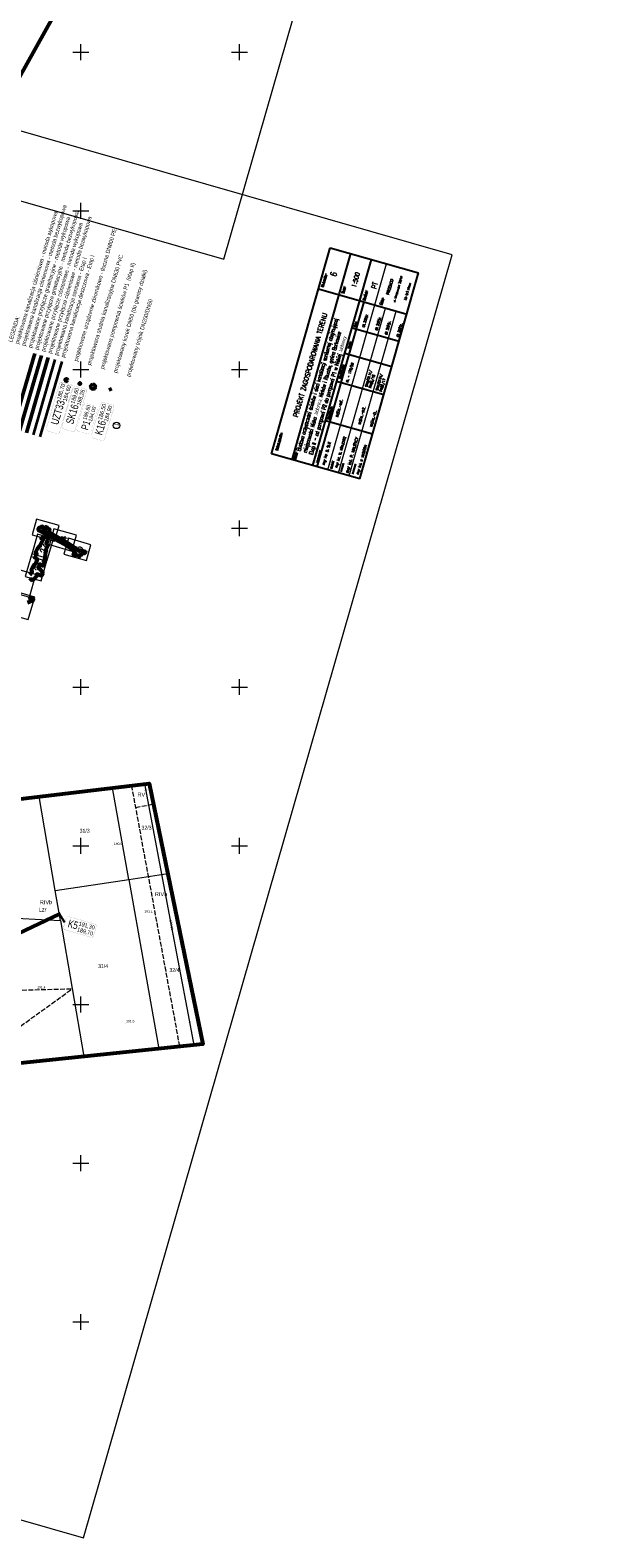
# Model space of a CAD drawing. Header units: metres. Extents: x 7482748 to 7484637, y 5684406 to 5687014.
# Tile 23 of 180: x 7483084 to 7483261, y 5684432 to 5684907. Entities that reach past the tile are written whole.
import ezdxf
from ezdxf.enums import TextEntityAlignment as Align
from ezdxf.lldxf.tags import DXFTag

# ---------------------------------------------------------------- set-up
doc = ezdxf.new("R2010")
doc.units = ezdxf.units.M
doc.header["$MEASUREMENT"] = 0
doc.linetypes.add('1', pattern=[1.5, 1, -0.5])
doc.linetypes.add('l217_500', pattern=[2, 1.5, -0.5])
for name, color, linetype, lineweight in [('.domiar', 250, 'Continuous', 9), ('.k deszczowa', 200, 'Continuous', 50), ('.ks gawitacja', 34, 'Continuous', 50), ('.ks tłoczny', 104, 'Continuous', 50), ('_Dzialki', 7, 'Continuous', 0), ('_Dzialki_opis', 7, 'Continuous', 0), ('_Kontury', 7, 'Continuous', 0), ('_Kontury_opis', 7, 'Continuous', 0), ('_Podzial_sekcyjny_krzyze', 7, '1', 13), ('_Szkic_arkuszy', 7, 'Continuous', 0), ('_Uzytki_opis', 7, 'Continuous', 0), ('_Zakres2', 7, 'Continuous', 0), ('RTPW01_P', 7, 'Continuous', 0), ('TABELKI', 7, 'Continuous', 25)]:
    doc.layers.add(name, color=color, linetype=linetype, lineweight=lineweight)
for name, color, linetype, lineweight, true_color in [('.przyłącza', 32, 'Continuous', 50, 0xbd5e00), ('GES__SUPS01_07P', 7, 'Continuous', 13, 0xff9100), ('GES__SUPT_pL', 7, 'Continuous', 13, 0xff9100)]:
    doc.layers.add(name, color=color, linetype=linetype, lineweight=lineweight, true_color=true_color)
doc.layers.add('_ramki_nieplotowane', color=7, linetype='Continuous', lineweight=0, plot=False)
doc.layers.add('GES__SUPS01_07G', color=7, linetype='Continuous', lineweight=13, true_color=0xff9100, transparency=0.25)
doc.layers.add('GES__SUPT_pT', color=7, linetype='Continuous', lineweight=13, true_color=0xff9100, transparency=0.25)
doc.layers.add('IS_Węzeł_sieci_kanalizacyjnej_-_opisy', color=7, linetype='Continuous')
doc.layers.add('RTPW01_G', color=7, linetype='Continuous', lineweight=13, transparency=0.25)
doc.styles.get("Standard").update_dxf_attribs({"font": 'simplex.shx', "width": 0.75})
doc.styles.add('STYL_ARIAL', font='simplex.shx', dxfattribs={"width": 0.75, "oblique": 0.1})
doc.styles.add('Style-Arial', font='arial.ttf')
doc.styles.add('Style-ITALIC_1250', font='ITALIC_1250.shx')
tags = doc.linetypes.add('SOLID', pattern=[10, 10, 0]).pattern_tags.tags
tags[6:7] = [DXFTag(74, 4), DXFTag(75, 0), DXFTag(340, '0'), DXFTag(46, 0.0), DXFTag(50, 0.0), DXFTag(44, 0.0), DXFTag(45, 0.0)]
tags[4:5] = [DXFTag(74, 4), DXFTag(75, 0), DXFTag(340, '0'), DXFTag(46, 0.0), DXFTag(50, 0.0), DXFTag(44, 0.0), DXFTag(45, 0.0)]

# ---------------------------------------------------------------- blocks, each defined once
blk = doc.blocks.new('SUPS01_3')
at = {"layer": 'GES__SUPS01_07P', "linetype": 'Continuous', "lineweight": 13}
h = blk.add_hatch(color=256, dxfattribs=at)
edge = h.paths.add_edge_path()
edge.add_arc((0, 0), 0.045, 0, 360)
blk = doc.blocks.new('RTPW01_4')
at = {"layer": 'RTPW01_P', "linetype": 'Continuous', "lineweight": 0}
h = blk.add_hatch(color=256, dxfattribs=at)
edge = h.paths.add_edge_path()
edge.add_arc((0, 0), 0.045, 0, 360)
blk = doc.blocks.new('RTPW01')
at = {"layer": 'RTPW01_P', "linetype": 'Continuous', "lineweight": 0}
h = blk.add_hatch(color=256, dxfattribs=at)
edge = h.paths.add_edge_path()
edge.add_arc((0, 0), 0.045, 0, 360)

msp = doc.modelspace()

# ---------------------------------------------------------------- linework, layer by layer
at = {"layer": '.domiar', "linetype": 'Continuous'}
for points in [[(7483177.73557, 5684768.41009), (7483196.2676, 5684833.32867)], [(7483181.09194, 5684767.45196), (7483195.91733, 5684819.38603)], [(7483184.4483, 5684766.49383), (7483199.27369, 5684818.4279)]]:
    msp.add_lwpolyline(points, dxfattribs=at)
msp.add_circle((7483111.24381, 5684782.41501), 1.02127, dxfattribs=at)
at = {"layer": '.k deszczowa', "linetype": 'Continuous', "lineweight": 35}
msp.add_lwpolyline([(7483087.26837, 5684778.85157), (7483094.13968, 5684802.58015)], dxfattribs=at)
at = {"layer": '.ks gawitacja', "linetype": 'Continuous'}
msp.add_ellipse((7483103.86344, 5684794.60635), major_axis=(-0.00472, 0.74999), ratio=1, dxfattribs=at)
at = {"layer": '.ks tłoczny', "linetype": 'Continuous'}
for points in [[(7483080.75095, 5684780.73888), (7483087.62225, 5684804.46746)], [(7483109.00189, 5684794.24756), (7483109.59623, 5684793.3018)], [(7482987.09823, 5684568.41682), (7482990.8934, 5684562.15445), (7482991.37758, 5684561.54357), (7483023.54013, 5684586.23329), (7483033.34, 5684600.04846), (7483093.24345, 5684628.46725)], [(7483093.01378, 5684628.91192), (7483093.47313, 5684628.02258)]]:
    msp.add_lwpolyline(points, dxfattribs=at)
at = {"layer": '.ks tłoczny', "color": 111, "linetype": 'Continuous', "true_color": 0x70ffb8}
msp.add_lwpolyline([(7483082.92368, 5684780.1097), (7483089.79499, 5684803.83828)], dxfattribs=at)
at = {"layer": '.ks tłoczny', "linetype": 'Continuous', "lineweight": 35}
msp.add_lwpolyline([(7483085.09603, 5684779.48064), (7483091.96733, 5684803.20921)], dxfattribs=at)
at = {"layer": '.ks tłoczny', "linetype": 'Continuous'}
msp.add_circle((7483095.45382, 5684796.71349), 0.4, dxfattribs=at)
at = {"layer": '.przyłącza', "color": 9, "linetype": 'Continuous', "true_color": 0xd19cc7}
msp.add_lwpolyline([(7483078.65614, 5684781.34549), (7483085.52745, 5684805.07407)], dxfattribs=at)
at = {"layer": '.przyłącza', "linetype": 'Continuous'}
msp.add_circle((7483099.72746, 5684795.59058), 0.25, dxfattribs=at)
at = {"layer": '_Dzialki', "color": 96, "linetype": 'Continuous', "true_color": 0x008000}
for p, q in [((7483115.1, 5684639.42), (7483110.01, 5684668.25)), ((7483091.97, 5684635.88), (7483086.88, 5684665.49)), ((7483091.97, 5684635.88), (7483115.1, 5684639.42)), ((7483115.1, 5684639.42), (7483127.37, 5684641.3)), ((7483115.1, 5684639.42), (7483124.53, 5684586.04)), ((7483093.59, 5684626.45), (7483091.97, 5684635.88)), ((7483052.82, 5684628.71), (7483093.59, 5684626.45)), ((7483093.59, 5684626.45), (7483100.96, 5684583.59))]:
    msp.add_line(p, q, dxfattribs=at)
at = {"layer": '_Kontury', "color": 96, "linetype": 'l217_500', "true_color": 0x008000}
msp.add_line((7483117.23, 5684662.08), (7483122.87, 5684663.13), dxfattribs=at)
at = {"layer": '_Kontury', "color": 96, "linetype": 'l217_500', "true_color": 0x008000, "flags": 128}
for points in [[(7483115.97, 5684668.97), (7483117.23, 5684662.08), (7483131.1, 5684586.72)], [(7483072.99, 5684587.34), (7483097.18, 5684604.84), (7483061.63, 5684603.96)]]:
    msp.add_lwpolyline(points, dxfattribs=at)
at = {"layer": '_Podzial_sekcyjny_krzyze', "linetype": 'Continuous'}
for p, q in [((7483100, 5684897.5), (7483100, 5684902.5)), ((7483150, 5684897.5), (7483150, 5684902.5)), ((7483097.5, 5684900), (7483102.5, 5684900)), ((7483147.5, 5684900), (7483152.5, 5684900)), ((7483097.5, 5684850), (7483102.5, 5684850)), ((7483100, 5684847.5), (7483100, 5684852.5)), ((7483100, 5684797.5), (7483100, 5684802.5)), ((7483150, 5684797.5), (7483150, 5684802.5)), ((7483097.5, 5684800), (7483102.5, 5684800)), ((7483147.5, 5684800), (7483152.5, 5684800)), ((7483147.5, 5684750), (7483152.5, 5684750)), ((7483150, 5684747.5), (7483150, 5684752.5)), ((7483100, 5684697.5), (7483100, 5684702.5)), ((7483150, 5684697.5), (7483150, 5684702.5)), ((7483097.5, 5684700), (7483102.5, 5684700)), ((7483147.5, 5684700), (7483152.5, 5684700)), ((7483097.5, 5684650), (7483102.5, 5684650)), ((7483100, 5684647.5), (7483100, 5684652.5)), ((7483147.5, 5684650), (7483152.5, 5684650)), ((7483150, 5684647.5), (7483150, 5684652.5)), ((7483100, 5684597.5), (7483100, 5684602.5)), ((7483097.5, 5684600), (7483102.5, 5684600)), ((7483097.5, 5684550), (7483102.5, 5684550)), ((7483100, 5684547.5), (7483100, 5684552.5)), ((7483100, 5684497.5), (7483100, 5684502.5)), ((7483097.5, 5684500), (7483102.5, 5684500))]:
    msp.add_line(p, q, dxfattribs=at)
at = {"layer": '_ramki_nieplotowane', "color": 3, "linetype": 'Continuous', "lineweight": 0, "flags": 128}
for points in [[(7482859.59, 5684916.76), (7483145.04, 5684834.73), (7483261.18, 5685238.87), (7482975.72, 5685320.9), (7482859.59, 5684916.76)], [(7482815.36, 5684514.04), (7483100.82, 5684432.01), (7483216.95, 5684836.15), (7482931.5, 5684918.18), (7482815.36, 5684514.04)]]:
    msp.add_lwpolyline(points, close=True, dxfattribs=at)
at = {"layer": '_Szkic_arkuszy', "color": 252, "linetype": 'Continuous', "lineweight": 53, "flags": 128}
for points in [[(7483083.97, 5684735.33), (7483084.26, 5684735.71), (7483084.51, 5684736.02), (7483084.7, 5684736.33), (7483084.54, 5684736.99), (7483085.27, 5684738.44), (7483085.97, 5684739.06), (7483086.39, 5684740.29), (7483085.57, 5684740.69), (7483086.17, 5684742), (7483085.81, 5684742.38), (7483086.45, 5684743.73), (7483087.14, 5684744.49), (7483087.65, 5684745.43), (7483087.82, 5684745.74), (7483088.18, 5684746.4), (7483087.56, 5684746.75), (7483088.1, 5684747.24), (7483088.52, 5684747.05), (7483088.75, 5684747.13), (7483089.11, 5684748.05), (7483086.94, 5684749.25), (7483086.82, 5684749.34), (7483086.74, 5684749.45), (7483086.69, 5684749.58), (7483086.67, 5684749.71), (7483086.69, 5684749.85), (7483086.74, 5684749.97), (7483086.82, 5684750.08), (7483086.93, 5684750.16), (7483087.06, 5684750.22), (7483087.19, 5684750.23), (7483087.27, 5684750.31), (7483087.4, 5684750.42), (7483087.62, 5684750.62), (7483087.88, 5684750.51), (7483088.43, 5684750.28), (7483088.19, 5684749.68), (7483088.96, 5684749.43), (7483089.24, 5684750.07), (7483090.17, 5684749.78), (7483090.05, 5684749.09), (7483090.01, 5684748.76), (7483090.03, 5684748.74), (7483092.43, 5684747.42), (7483095.44, 5684745.79), (7483095.48, 5684745.77), (7483095.65, 5684745.65), (7483099.38, 5684743.13), (7483099.93, 5684743.09), (7483100.45, 5684743), (7483100.68, 5684742.94), (7483101.43, 5684742.65), (7483101.54, 5684742.41), (7483101.54, 5684742.41), (7483101.41, 5684742.34), (7483101.03, 5684742.08), (7483100.81, 5684742.05), (7483100.37, 5684741.99), (7483100.26, 5684741.87), (7483100.11, 5684741.7), (7483100.09, 5684741.7), (7483099.88, 5684741.58), (7483099.83, 5684741.55), (7483099.73, 5684741.39), (7483099.71, 5684741.36), (7483099.6, 5684741.23), (7483099.59, 5684741.09), (7483099.47, 5684741.18), (7483099.32, 5684741.39), (7483099.22, 5684741.45), (7483099.11, 5684741.48), (7483098.97, 5684741.48), (7483097.97, 5684741.5), (7483097.74, 5684741.49), (7483097.99, 5684742.8), (7483095.07, 5684744.78), (7483094.92, 5684744.88), (7483091.93, 5684746.5), (7483090.04, 5684747.53), (7483089.68, 5684746.72), (7483089.49, 5684746.27), (7483089.13, 5684745.2), (7483089.66, 5684744.61), (7483089.64, 5684744.49), (7483089.02, 5684743.32), (7483089.14, 5684743.1), (7483088.97, 5684742.63), (7483088.76, 5684742.26), (7483088.96, 5684741.86), (7483088.78, 5684741.64), (7483088.62, 5684740.1), (7483088.23, 5684739.51), (7483088.59, 5684739.32), (7483088.42, 5684738.92), (7483088.23, 5684738.51), (7483088.13, 5684738.31), (7483088.07, 5684738.21), (7483087.59, 5684738.44), (7483087.11, 5684738.7), (7483086.89, 5684738.25), (7483086.84, 5684738), (7483086.78, 5684737.68), (7483086.68, 5684737.35), (7483087.11, 5684737.19), (7483088.02, 5684735.93), (7483088.01, 5684735.76), (7483087.6, 5684734.98), (7483087.05, 5684735.22), (7483086.13, 5684735.54), (7483086.02, 5684734.72), (7483085.03, 5684733.68), (7483084.52, 5684734.01), (7483083.94, 5684733.46)], [(7483083.57, 5684727.91), (7483084.32, 5684728.11), (7483084.47, 5684728.14), (7483084.61, 5684728.13), (7483084.73, 5684728.09), (7483084.85, 5684728.01), (7483084.94, 5684727.91), (7483085, 5684727.79), (7483085.02, 5684727.66), (7483085.02, 5684727.52), (7483084.98, 5684727.39), (7483084.9, 5684727.28), (7483084.81, 5684727.19), (7483084.69, 5684727.12), (7483083.22, 5684726.57)]]:
    msp.add_lwpolyline(points, dxfattribs=at)
at = {"layer": '_Szkic_arkuszy', "color": 7, "linetype": 'Continuous', "lineweight": 0, "flags": 128}
for points in [[(7483086.12, 5684752.93), (7483084.69, 5684747.94), (7483091.76, 5684745.9), (7483093.19, 5684750.9), (7483086.12, 5684752.93)], [(7483091.57, 5684749.88), (7483090.13, 5684744.89), (7483097.21, 5684742.85), (7483098.64, 5684747.85), (7483091.57, 5684749.88)], [(7483084.37, 5684741.07), (7483089.36, 5684739.64), (7483091.39, 5684746.71), (7483086.4, 5684748.15), (7483084.37, 5684741.07)], [(7483096.15, 5684746.86), (7483094.72, 5684741.87), (7483101.79, 5684739.83), (7483103.23, 5684744.83), (7483096.15, 5684746.86)], [(7483082.55, 5684734.86), (7483087.54, 5684733.42), (7483089.57, 5684740.49), (7483084.58, 5684741.93), (7483082.55, 5684734.86)], [(7483078.89, 5684729.79), (7483083.88, 5684728.36), (7483085.91, 5684735.43), (7483080.92, 5684736.86), (7483078.89, 5684729.79)], [(7483078.5, 5684722.66), (7483083.49, 5684721.23), (7483085.52, 5684728.3), (7483080.53, 5684729.74), (7483078.5, 5684722.66)]]:
    msp.add_lwpolyline(points, close=True, dxfattribs=at)
at = {"layer": '_Zakres2', "color": 250, "linetype": 'Continuous', "lineweight": 53, "flags": 128}
for points in [[(7483096.11, 5684919.96), (7483039.08, 5684817.62)], [(7483016.73, 5684657.1), (7483121.53, 5684669.63), (7483138.47, 5684587.49), (7483019.55, 5684575.14)]]:
    msp.add_lwpolyline(points, dxfattribs=at)
at = {"layer": 'GES__SUPT_pL', "linetype": 'Continuous', "lineweight": 13, "flags": 128}
msp.add_lwpolyline([(7483135.71, 5684587.2), (7483133.97, 5684596.72), (7483128.27, 5684626.6), (7483120.15, 5684669.47)], dxfattribs=at)
at = {"layer": 'IS_Węzeł_sieci_kanalizacyjnej_-_opisy', "color": 18, "linetype": 'SOLID', "ltscale": 0.01, "true_color": 0x000000}
for points, const_width in [([(7483093.33213, 5684780.30407), (7483097.46344, 5684794.30736, 0.414214), (7483096.9766, 5684795.20167), (7483094.21431, 5684796.01662, 0.414214), (7483093.32, 5684795.52978), (7483089.18869, 5684781.52648, 0.414214), (7483089.67553, 5684780.63217), (7483092.43782, 5684779.81723, 0.414214), (7483093.33213, 5684780.30407)], 0.03), ([(7483098.23466, 5684780.98753), (7483101.80671, 5684792.98715, 0.414214), (7483101.32206, 5684793.88265), (7483098.56176, 5684794.70433, 0.414214), (7483097.66626, 5684794.21968), (7483094.09421, 5684782.22006, 0.414214), (7483094.57887, 5684781.32457), (7483097.33916, 5684780.50288, 0.414214), (7483098.23466, 5684780.98753)], 0.03), ([(7483103.09008, 5684780.27315), (7483105.27772, 5684787.55367, 0.414214), (7483104.77388, 5684788.49036), (7483101.89279, 5684789.35607, 0.414214), (7483100.9561, 5684788.85222), (7483098.76846, 5684781.57171, 0.414214), (7483099.2723, 5684780.63501), (7483102.15339, 5684779.76931, 0.414214), (7483103.09008, 5684780.27315)], 0.01875), ([(7483107.50628, 5684778.10609), (7483110.42397, 5684787.93206, 0.414214), (7483109.93871, 5684788.82722), (7483107.17785, 5684789.64702, 0.414214), (7483106.28269, 5684789.16176), (7483103.365, 5684779.33579, 0.414214), (7483103.85026, 5684778.44063), (7483106.61112, 5684777.62083, 0.414214), (7483107.50628, 5684778.10609)], 0.03), ([(7483095.13994, 5684623.51858), (7483103.17361, 5684621.20563, 0.414214), (7483104.0647, 5684621.69833), (7483104.86151, 5684624.46591, 0.414214), (7483104.36881, 5684625.357), (7483096.33514, 5684627.66995, 0.414214), (7483095.44405, 5684627.17726), (7483094.64724, 5684624.40967, 0.414214), (7483095.13994, 5684623.51858)], 0.03)]:
    msp.add_lwpolyline(points, format="xyb", dxfattribs=dict(at, const_width=const_width))
msp.add_lwpolyline([(7483095.04564, 5684625.79346), (7483093.21507, 5684628.63244)], dxfattribs=at)
at = {"layer": 'TABELKI'}
for p, q in [((7483160.02073, 5684773.46706), (7483178.55276, 5684838.38565)), ((7483166.51794, 5684771.61234), (7483185.04996, 5684836.53092)), ((7483173.01514, 5684769.75761), (7483191.54717, 5684834.6762)), ((7483178.55276, 5684838.38565), (7483206.33669, 5684830.45429)), ((7483187.80467, 5684765.53571), (7483206.33669, 5684830.45429)), ((7483174.84612, 5684825.40113), (7483202.63006, 5684817.46977)), ((7483174.37921, 5684769.36821), (7483189.2046, 5684821.30228)), ((7483185.47807, 5684813.13049), (7483200.19268, 5684808.93153)), ((7483183.13618, 5684805.2121), (7483197.92612, 5684800.99164)), ((7483180.52761, 5684796.35952), (7483195.39287, 5684792.11757)), ((7483177.07344, 5684783.97402), (7483191.86338, 5684779.75358)), ((7483187.80467, 5684765.53571), (7483160.02073, 5684773.46706))]:
    msp.add_line(p, q, dxfattribs=at)

# ---------------------------------------------------------------- block references
at = {"layer": 'GES__SUPS01_07P', "linetype": 'Continuous', "lineweight": 13}
msp.add_blockref('SUPS01_3', (7483128.27, 5684626.6), dxfattribs=at)
at = {"layer": 'RTPW01_P', "linetype": 'Continuous', "lineweight": 0}
for p in [(7483110.14, 5684649.98), (7483119.74, 5684628.61), (7483113.98, 5684594.09)]:
    msp.add_blockref('RTPW01', p, dxfattribs=at)
at = {"layer": 'RTPW01_P', "linetype": 'Continuous', "lineweight": 0, "rotation": 270}
msp.add_blockref('RTPW01_4', (7483086.28, 5684605.04), dxfattribs=at)

# ---------------------------------------------------------------- texts
at = {"layer": '_Dzialki_opis', "color": 96, "true_color": 0x008000, "char_height": 1.25, "attachment_point": 7, "line_spacing_factor": 0.6, "style": 'STYL_ARIAL'}
for s, insert in [('\\fArial|b0|i0|c238238|p39;31/3', (7483099.65, 5684654.08)), ('\\fArial|b0|i0|c238238|p39;32/3', (7483119.12, 5684655.06)), ('\\fArial|b0|i0|c238238|p39;31/4', (7483105.43, 5684611.47)), ('\\fArial|b0|i0|c238238|p39;32/4', (7483127.9, 5684610.21))]:
    msp.add_mtext(s, dxfattribs=dict(at, insert=insert))
at = {"layer": '_Kontury_opis', "color": 96, "linetype": 'Continuous', "lineweight": 13, "true_color": 0x008000, "style": 'Style-Arial'}
for s, p in [('RV', (7483117.86, 5684665.5)), ('RIVb', (7483123.35, 5684634.14)), ('RIVb', (7483087.13, 5684631.61))]:
    msp.add_text(s, height=1.25, dxfattribs=at).set_placement(p)
at = {"layer": '_Szkic_arkuszy', "color": 7, "linetype": 'Continuous', "lineweight": 53, "style": 'Style-ITALIC_1250'}
for s, p in [('23', (7483089.88, 5684747.68)), ('22', (7483089.22, 5684741.83)), ('24', (7483095.75, 5684744.26)), ('25', (7483100.53, 5684740.98)), ('21', (7483087.43, 5684736.17))]:
    msp.add_text(s, height=1.88, rotation=90, dxfattribs=at).set_placement(p)
at = {"layer": '_Uzytki_opis', "color": 96, "linetype": 'Continuous', "lineweight": 13, "true_color": 0x008000, "style": 'Style-Arial'}
msp.add_text('Lzr', height=1.25, dxfattribs=at).set_placement((7483086.79, 5684629.29))
at = {"layer": 'GES__SUPS01_07G', "linetype": 'Continuous', "lineweight": 13, "style": 'Style-Arial'}
msp.add_text('190.30', height=0.75, rotation=280.79, dxfattribs=at).set_placement((7483128.27, 5684626.6), align=Align.MIDDLE_LEFT)
at = {"layer": 'GES__SUPT_pT', "linetype": 'Continuous', "lineweight": 13, "style": 'Style-Arial'}
for rotation, p in [(280.73, (7483120.51, 5684667.58)), (280.37, (7483134.39, 5684594.45))]:
    msp.add_text('t', height=0.75, rotation=rotation, dxfattribs=at).set_placement(p, align=Align.MIDDLE_CENTER)
at = {"layer": 'IS_Węzeł_sieci_kanalizacyjnej_-_opisy', "color": 18, "linetype": 'SOLID', "ltscale": 0.01, "true_color": 0x000000}
for s, insert, char_height, attachment_point, rotation in [('{\\fArial|b0|i0|c238|p34;LEGENDA:\\Pprojektowana kanalizacja ciśnieniowa - metoda wykopowa\\Pprojektowana kanalizacja ciśnieniowa - metoda bezwykopowa\\Pprojektowane przyłącze grawitacyjne - metoda wykopowa\\Pprojektowane przyłącze grawitacyjne - metoda bezwykopowa\\Pprojektowane przyłącze ciśnieniowe - metoda wykopowa\\Pprojektowane przyłącze ciśnieniowe - metoda bezwykopowa\\Pprojektowana kanalizacja sanitarna - Etap I\\Pprojektowana kanalizacja deszczowa - Etap I\\P\\Pprojektowane urządzenie zbiornikowo - tłoczne DN800 PE\\P\\Pprojektowana studnia kanalizacyjna DN630 PVC\\P\\Pprojektowana pompownia ścieków P1  (etap II)\\P\\Pprojektowany korek DN50 (do granicy działki)\\P\\Pprojektowany trójnik DN200/DN50}', (7483115.88301, 5684797.50756), 1.2888, 7, 73.6054133), ('\\fArial|b0|i0;186,70', (7483093.91493, 5684790.34972), 1.2888, 7, 73.5626813), ('\\fArial|b0|i0;184,60', (7483094.30856, 5684790.23359), 1.2888, 1, 73.5626813), ('\\fArial|b0|i0;189,60', (7483098.24855, 5684789.03819), 1.2888, 7, 73.4227679), ('\\fArial|b0|i0;188,26', (7483098.64189, 5684788.9211), 1.2888, 1, 73.4227679), ('\\fArial|b0|i0;UZT33', (7483095.09053, 5684789.89863), 2.448, 9, 73.5626813), ('\\fArial|b0|i0;SK16', (7483099.42305, 5684788.58423), 2.448, 9, 73.4227679), ('{\\fArial|b0|i0|c238|p34;186,60}', (7483101.97021, 5684783.97492), 1.206, 7, 73.2756042), ('{\\fArial|b0|i0|c238|p34;184,00}', (7483102.35377, 5684783.85966), 1.206, 1, 73.2756042), ('\\fArial|b0|i0;186,50', (7483106.86851, 5684783.98066), 1.2888, 7, 73.4618951), ('{\\fArial|b0|i0|c238|p34;184,90}', (7483107.26193, 5684783.86384), 1.2888, 1, 73.4618951), ('\\fArial|b0|i0;P1', (7483103.09572, 5684783.57146), 2.295, 9, 73.2756042), ('\\fArial|b0|i0;K16', (7483108.04332, 5684783.52751), 2.448, 9, 73.4618951), ('{\\fArial|b0|i0|c238|p34;1}', (7483110.51205, 5684782.42031), 1.2888, 1, 73.4618951), ('\\fArial|b0|i0;K5', (7483098.7494, 5684623.54956), 2.448, 9, 343.9385491), ('\\fArial|b0|i0;191,30', (7483099.19277, 5684624.7281), 1.2888, 7, 343.9385491), ('\\fArial|b0|i0;189,70', (7483099.07923, 5684624.33372), 1.2888, 1, 343.9385491)]:
    msp.add_mtext(s, dxfattribs=dict(at, insert=insert, char_height=char_height, attachment_point=attachment_point, rotation=rotation))
at = {"layer": 'RTPW01_G', "linetype": 'Continuous', "lineweight": 13, "style": 'Style-Arial'}
for s, p in [('190.8', (7483110.44, 5684650.28)), ('191.1', (7483120.04, 5684628.91)), ('191.4', (7483086.28, 5684605.04)), ('191.5', (7483114.28, 5684594.39))]:
    msp.add_text(s, height=0.75, dxfattribs=at).set_placement(p)
at = {"layer": 'TABELKI', "attachment_point": 1, "rotation": 74.0677764}
for s, insert, char_height, width in [('{\\Fsimplex.shx|c238;\\LNr rysunku\\l:}', (7483175.58522, 5684826.1498), 0.63882, 25.6425568), ('{\\Fsimplex.shx|c238;ul. Warszawska 30/10}', (7483198.36378, 5684821.38803), 0.63063, 17.7525393), ('{\\Fsimplex.shx|c238;\\LSkala\\l:}', (7483182.06582, 5684824.16722), 0.63882, 25.6425568), ('{\\Fsimplex.shx|c238;\\LStadium\\l:}', (7483188.69178, 5684821.89222), 0.63882, 25.6425568), ('{\\Fsimplex.shx|c238;25-312 Kielce}', (7483201.80582, 5684821.99438), 0.63063, 17.7525393), ('{\\Fsimplex.shx|c238;\\LFirma\\l:}', (7483194.07186, 5684820.46591), 0.63882, 25.6425568), ('{\\Fsimplex.shx|c238;\\LData\\l:}', (7483185.89109, 5684813.52881), 0.58968, 23.6700524), ('{\\Fsimplex.shx|c238;\\LPodpis\\l:}', (7483183.94811, 5684806.77529), 0.54054, 23.6700524), ('{\\Fsimplex.shx|c238;\\LNr uprawnień\\l:}', (7483181.10766, 5684797.26996), 0.58968, 23.6700524), ('{\\Fsimplex.shx|c238;\\LSpecjalność\\l:}', (7483177.53921, 5684784.41075), 0.58968, 23.6700524), ('{\\Fsimplex.shx|c238;\\LNazwa rysunku\\l:}', (7483161.16836, 5684774.71724), 0.63882, 25.6425568), ('{\\Fsimplex.shx|c238;\\LObiekt\\l:}', (7483166.84777, 5684771.73094), 0.63882, 25.6425568), ('{\\Fsimplex.shx|c238;\\LProjektował\\l:}', (7483173.7748, 5684770.79004), 0.58968, 23.6700524), ('{\\fsimplex.shx|b0|i0|c238|p0;\\LAsystent:}', (7483178.41983, 5684768.92766), 0.4914, 19.7250437), ('{\\fsimplex.shx|b0|i0|c238|p0;\\LSprawdził:}', (7483181.45072, 5684767.95866), 0.4914, 19.7250437), ('{\\fsimplex.shx|b0|i0|c238|p0;\\LProjektował:}', (7483185.12233, 5684767.24064), 0.4914, 19.7250437)]:
    msp.add_mtext(s, dxfattribs=dict(at, insert=insert, char_height=char_height, width=width))
at = {"layer": 'TABELKI', "lineweight": 25, "attachment_point": 1, "rotation": 74.0677764}
for s, insert, char_height, width in [('6', (7483178.44883, 5684829.71719), 2, 35.5050786), ('{\\fsimplex.shx|b0|i0|c238|p0;1:500}', (7483185.19197, 5684826.14813), 1.43325, 35.5050786), ('\\pt40.947;{\\T0.85;Budo\\H0.92308x;wa oczyszczalni ścieków i sieci kanalizacji sanitarnej obejmującej\\Pmiejscowości Niska Jabłonica, Ninków i Rzuców, gmina Borkowice\\PEtap II - od pompowni P2 do pompowni P1 w Niskiej Jabłonicy}', (7483167.83937, 5684774.5806), 1.3, 96.2118497), ('PT', (7483191.494, 5684825.77564), 1.5, 35.5050786), ('PROJEKT ZAGOSPODAROWANIA TERENU', (7483166.87727, 5684785.34781), 1.5, 58.9808155), ('01.2025r.', (7483188.60948, 5684813.4522), 0.767813, 53.6725421), ('01.2025r.', (7483192.6501, 5684812.52685), 0.767813, 53.6725421), ('01.2025r.', (7483195.69429, 5684811.16792), 0.767813, 53.6725421), ('01.2025r.', (7483199.3659, 5684810.4499), 0.767813, 53.6725421), ('{\\Fsimplex.shx|c238;KL - 178/90}', (7483183.44357, 5684796.12496), 0.7678125, 53.6725421), ('SWK/0114/\\PPWBS/18', (7483189.46008, 5684794.69478), 0.767813, 53.6725421), ('SWK/0124/\\PPWBE/17', (7483192.8025, 5684793.57164), 0.767813, 53.6725421), ('{\\Fsimplex.shx|c238;INSTAL.-INŻ.}', (7483180.24528, 5684785.21019), 0.7678125, 53.6725421), ('{\\Fsimplex.shx|c238;INSTAL.-INŻ.}', (7483187.33009, 5684782.92591), 0.7678125, 53.6725421), ('INSTAL.-EL.', (7483191.0017, 5684782.20789), 0.7678125, 53.6725421), ('{\\Fsimplex.shx|c238;\\H0.6622x;mgr inż. D. ŚLIZ}', (7483175.95355, 5684770.14385), 1.1594583, 41.2865709), ('{\\H0.6622x;mgr inż. W. KRAJCARZ}', (7483179.99417, 5684769.2185), 1.1594583, 41.2865709), ('mgr inż. P. MAURYCY', (7483183.32035, 5684767.58642), 0.9275666, 33.0292567), ('{\\H0.6622x;mgr inż. K. KASIŃSKI}', (7483186.70997, 5684767.14155), 1.1594583, 41.2865709)]:
    msp.add_mtext(s, dxfattribs=dict(at, insert=insert, char_height=char_height, width=width))
at = {"layer": 'TABELKI', "lineweight": 30, "insert": (7483196.19488, 5684823.77194), "char_height": 0.9009, "width": 35.5050786, "attachment_point": 1, "rotation": 74.0677764}
msp.add_mtext('{\\Fsimplex.shx|c238;PROENCO}', dxfattribs=at)

doc.saveas('drawing.dxf')
